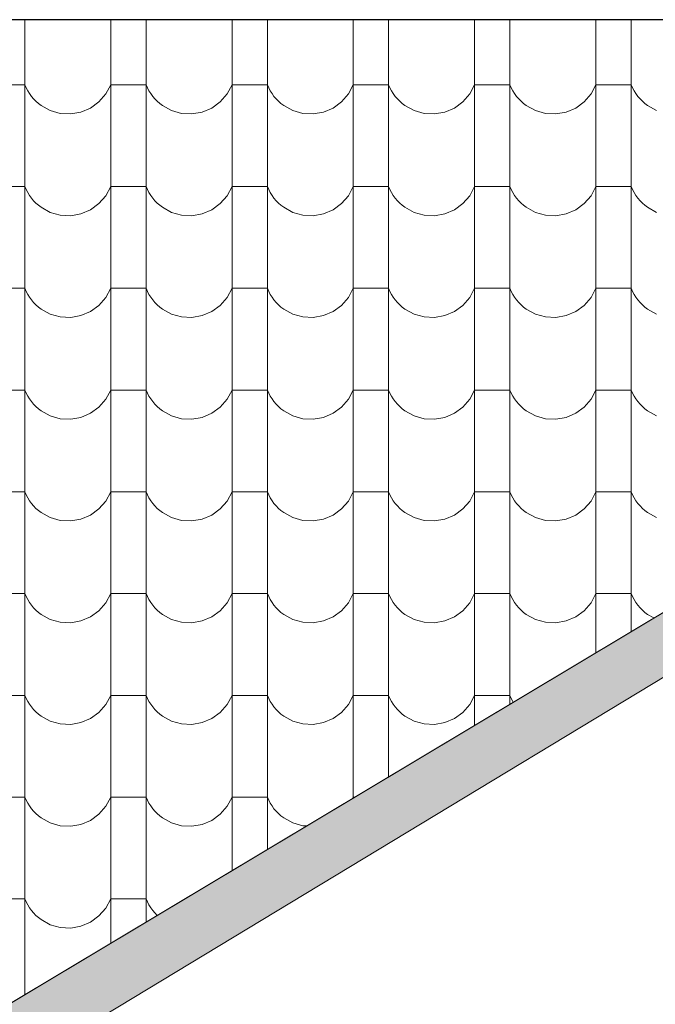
# Model space of a CAD drawing. Header units: millimetres. Extents: x -29624 to 9939, y -6894 to 6495.
# Tile 182 of 243: x 2591 to 2764, y -5335 to -5067. Entities that reach past the tile are written whole.
import ezdxf

# ---------------------------------------------------------------- set-up
doc = ezdxf.new("R2010")
doc.units = ezdxf.units.MM
doc.header["$MEASUREMENT"] = 0
doc.layers.add('810-G Ogólne', color=7, linetype='Continuous')
doc.layers.add('990-D Import IFC', color=7, linetype='Continuous')

# ---------------------------------------------------------------- blocks, each defined once
blk = doc.blocks.new('*X1830', base_point=(515069.4, 47309.9))
at = {"layer": '990-D Import IFC', "color": 251, "linetype": 'Continuous', "lineweight": 13, "true_color": 0x6a6a6a}
for p, q in [((535907.5, -38491), (535907.5, -38560.1)), ((536141.4, -38491), (536141.4, -38560.1)), ((536237.5, -38491), (536237.5, -38560.1)), ((536471.4, -38491), (536471.4, -38560.1)), ((536567.5, -38491), (536567.5, -38560.1)), ((536801.4, -38491), (536801.4, -38560.1)), ((536897.5, -38491), (536897.5, -38560.1)), ((537131.4, -38491), (537131.4, -38560.1)), ((537227.5, -38491), (537227.5, -38560.1)), ((537461.4, -38491), (537461.4, -38560.1)), ((537557.5, -38491), (537557.5, -38560.1)), ((535907.5, -38560.1), (535907.5, -38837.1)), ((536141.4, -38560.1), (536141.4, -38837.1)), ((536237.5, -38560.1), (536237.5, -38837.1)), ((536471.4, -38560.1), (536471.4, -38837.1)), ((536567.5, -38560.1), (536567.5, -38837.1)), ((536801.4, -38560.1), (536801.4, -38837.1)), ((536897.5, -38560.1), (536897.5, -38837.1)), ((537131.4, -38560.1), (537131.4, -38837.1)), ((537227.5, -38560.1), (537227.5, -38837.1)), ((537461.4, -38560.1), (537461.4, -38837.1)), ((537557.5, -38560.1), (537557.5, -38837.1)), ((535907.5, -38668.2), (535859.4, -38668.2)), ((535907.5, -38668.2), (535911.1, -38676.5)), ((536128.1, -38693.2), (536141.4, -38668.2)), ((536189.4, -38668.2), (536141.4, -38668.2)), ((536237.5, -38668.2), (536189.4, -38668.2)), ((536237.5, -38668.2), (536241.1, -38676.5)), ((536458.1, -38693.2), (536471.4, -38668.2)), ((536519.4, -38668.2), (536471.4, -38668.2)), ((536567.5, -38668.2), (536519.4, -38668.2)), ((536567.5, -38668.2), (536571.1, -38676.5)), ((536788.1, -38693.2), (536801.4, -38668.2)), ((536849.4, -38668.2), (536801.4, -38668.2)), ((536897.5, -38668.2), (536849.4, -38668.2)), ((536897.5, -38668.2), (536901.1, -38676.5)), ((537118.1, -38693.2), (537131.4, -38668.2)), ((537179.4, -38668.2), (537131.4, -38668.2)), ((537227.5, -38668.2), (537179.4, -38668.2)), ((537227.5, -38668.2), (537231.1, -38676.5)), ((537448.1, -38693.2), (537461.4, -38668.2)), ((537509.4, -38668.2), (537461.4, -38668.2)), ((537557.5, -38668.2), (537509.4, -38668.2)), ((537557.5, -38668.2), (537561.1, -38676.5)), ((535911.1, -38676.5), (535915.4, -38684.6)), ((535915.4, -38684.6), (535920.2, -38692.3)), ((535920.2, -38692.3), (535925.5, -38699.7)), ((535925.5, -38699.7), (535931.4, -38706.6)), ((536109.4, -38714.7), (536128.1, -38693.2)), ((536241.1, -38676.5), (536245.4, -38684.6)), ((536245.4, -38684.6), (536250.2, -38692.3)), ((536250.2, -38692.3), (536255.5, -38699.7)), ((536255.5, -38699.7), (536261.4, -38706.6)), ((536439.4, -38714.7), (536458.1, -38693.2)), ((536571.1, -38676.5), (536575.4, -38684.6)), ((536575.4, -38684.6), (536580.2, -38692.3)), ((536580.2, -38692.3), (536585.5, -38699.7)), ((536585.5, -38699.7), (536591.4, -38706.6)), ((536769.4, -38714.7), (536788.1, -38693.2)), ((536901.1, -38676.5), (536905.4, -38684.6)), ((536905.4, -38684.6), (536910.2, -38692.3)), ((536910.2, -38692.3), (536915.5, -38699.7)), ((536915.5, -38699.7), (536921.4, -38706.6)), ((537099.4, -38714.7), (537118.1, -38693.2)), ((537231.1, -38676.5), (537235.4, -38684.6)), ((537235.4, -38684.6), (537240.2, -38692.3)), ((537240.2, -38692.3), (537245.5, -38699.7)), ((537245.5, -38699.7), (537251.4, -38706.6)), ((537429.4, -38714.7), (537448.1, -38693.2)), ((537561.1, -38676.5), (537565.4, -38684.6)), ((537565.4, -38684.6), (537570.2, -38692.3)), ((537570.2, -38692.3), (537575.5, -38699.7)), ((537575.5, -38699.7), (537581.4, -38706.6)), ((535931.4, -38706.6), (535937.8, -38713.1)), ((535937.8, -38713.1), (535944.6, -38719.2)), ((535944.6, -38719.2), (535951.9, -38724.7)), ((535951.9, -38724.7), (535976.7, -38738.4)), ((536086.5, -38731.4), (536109.4, -38714.7)), ((536261.4, -38706.6), (536267.8, -38713.1)), ((536267.8, -38713.1), (536274.6, -38719.2)), ((536274.6, -38719.2), (536281.9, -38724.7)), ((536281.9, -38724.7), (536306.7, -38738.4)), ((536416.5, -38731.4), (536439.4, -38714.7)), ((536591.4, -38706.6), (536597.8, -38713.1)), ((536597.8, -38713.1), (536604.6, -38719.2)), ((536604.6, -38719.2), (536611.9, -38724.7)), ((536611.9, -38724.7), (536636.7, -38738.4)), ((536746.5, -38731.4), (536769.4, -38714.7)), ((536921.4, -38706.6), (536927.8, -38713.1)), ((536927.8, -38713.1), (536934.6, -38719.2)), ((536934.6, -38719.2), (536941.9, -38724.7)), ((536941.9, -38724.7), (536966.7, -38738.4)), ((537076.5, -38731.4), (537099.4, -38714.7)), ((537251.4, -38706.6), (537257.8, -38713.1)), ((537257.8, -38713.1), (537264.6, -38719.2)), ((537264.6, -38719.2), (537271.9, -38724.7)), ((537271.9, -38724.7), (537296.7, -38738.4)), ((537406.5, -38731.4), (537429.4, -38714.7)), ((537581.4, -38706.6), (537587.8, -38713.1)), ((537587.8, -38713.1), (537594.6, -38719.2)), ((537594.6, -38719.2), (537601.9, -38724.7)), ((537601.9, -38724.7), (537626.7, -38738.4)), ((535976.7, -38738.4), (536004.1, -38746.1)), ((536004.1, -38746.1), (536032.4, -38747.5)), ((536032.4, -38747.5), (536060.4, -38742.5)), ((536060.4, -38742.5), (536086.5, -38731.4)), ((536306.7, -38738.4), (536334.1, -38746.1)), ((536334.1, -38746.1), (536362.4, -38747.5)), ((536362.4, -38747.5), (536390.4, -38742.5)), ((536390.4, -38742.5), (536416.5, -38731.4)), ((536636.7, -38738.4), (536664.1, -38746.1)), ((536664.1, -38746.1), (536692.4, -38747.5)), ((536692.4, -38747.5), (536720.4, -38742.5)), ((536720.4, -38742.5), (536746.5, -38731.4)), ((536966.7, -38738.4), (536994.1, -38746.1)), ((536994.1, -38746.1), (537022.4, -38747.5)), ((537022.4, -38747.5), (537050.4, -38742.5)), ((537050.4, -38742.5), (537076.5, -38731.4)), ((537296.7, -38738.4), (537324.1, -38746.1)), ((537324.1, -38746.1), (537352.4, -38747.5)), ((537352.4, -38747.5), (537380.4, -38742.5)), ((537380.4, -38742.5), (537406.5, -38731.4)), ((535907.5, -38837.1), (535907.5, -39114.1)), ((536141.4, -38837.1), (536141.4, -39114.1)), ((536237.5, -38837.1), (536237.5, -39114.1)), ((536471.4, -38837.1), (536471.4, -39114.1)), ((536567.5, -38837.1), (536567.5, -39114.1)), ((536801.4, -38837.1), (536801.4, -39114.1)), ((536897.5, -38837.1), (536897.5, -39114.1)), ((537131.4, -38837.1), (537131.4, -39114.1)), ((537227.5, -38837.1), (537227.5, -39114.1)), ((537461.4, -38837.1), (537461.4, -39114.1)), ((537557.5, -38837.1), (537557.5, -39114.1)), ((535907.5, -38945.2), (535859.4, -38945.2)), ((535907.5, -38945.2), (535911.1, -38953.5)), ((535911.1, -38953.5), (535915.4, -38961.6)), ((535915.4, -38961.6), (535920.2, -38969.3)), ((535920.2, -38969.3), (535925.5, -38976.7)), ((536128.1, -38970.2), (536141.4, -38945.2)), ((536189.4, -38945.2), (536141.4, -38945.2)), ((536237.5, -38945.2), (536189.4, -38945.2)), ((536237.5, -38945.2), (536241.1, -38953.5)), ((536241.1, -38953.5), (536245.4, -38961.6)), ((536245.4, -38961.6), (536250.2, -38969.3)), ((536250.2, -38969.3), (536255.5, -38976.7)), ((536458.1, -38970.2), (536471.4, -38945.2)), ((536519.4, -38945.2), (536471.4, -38945.2)), ((536567.5, -38945.2), (536519.4, -38945.2)), ((536567.5, -38945.2), (536571.1, -38953.5)), ((536571.1, -38953.5), (536575.4, -38961.6)), ((536575.4, -38961.6), (536580.2, -38969.3)), ((536580.2, -38969.3), (536585.5, -38976.7)), ((536788.1, -38970.2), (536801.4, -38945.2)), ((536849.4, -38945.2), (536801.4, -38945.2)), ((536897.5, -38945.2), (536849.4, -38945.2)), ((536897.5, -38945.2), (536901.1, -38953.5)), ((536901.1, -38953.5), (536905.4, -38961.6)), ((536905.4, -38961.6), (536910.2, -38969.3)), ((536910.2, -38969.3), (536915.5, -38976.7)), ((537118.1, -38970.2), (537131.4, -38945.2)), ((537179.4, -38945.2), (537131.4, -38945.2)), ((537227.5, -38945.2), (537179.4, -38945.2)), ((537227.5, -38945.2), (537231.1, -38953.5)), ((537231.1, -38953.5), (537235.4, -38961.6)), ((537235.4, -38961.6), (537240.2, -38969.3)), ((537240.2, -38969.3), (537245.5, -38976.7)), ((537448.1, -38970.2), (537461.4, -38945.2)), ((537509.4, -38945.2), (537461.4, -38945.2)), ((537557.5, -38945.2), (537509.4, -38945.2)), ((537557.5, -38945.2), (537561.1, -38953.5)), ((537561.1, -38953.5), (537565.4, -38961.6)), ((537565.4, -38961.6), (537570.2, -38969.3)), ((537570.2, -38969.3), (537575.5, -38976.7)), ((535925.5, -38976.7), (535931.4, -38983.6)), ((535931.4, -38983.6), (535937.8, -38990.1)), ((535937.8, -38990.1), (535944.6, -38996.2)), ((535944.6, -38996.2), (535951.9, -39001.7)), ((536086.5, -39008.4), (536109.4, -38991.7)), ((536109.4, -38991.7), (536128.1, -38970.2)), ((536255.5, -38976.7), (536261.4, -38983.6)), ((536261.4, -38983.6), (536267.8, -38990.1)), ((536267.8, -38990.1), (536274.6, -38996.2)), ((536274.6, -38996.2), (536281.9, -39001.7)), ((536416.5, -39008.4), (536439.4, -38991.7)), ((536439.4, -38991.7), (536458.1, -38970.2)), ((536585.5, -38976.7), (536591.4, -38983.6)), ((536591.4, -38983.6), (536597.8, -38990.1)), ((536597.8, -38990.1), (536604.6, -38996.2)), ((536604.6, -38996.2), (536611.9, -39001.7)), ((536746.5, -39008.4), (536769.4, -38991.7)), ((536769.4, -38991.7), (536788.1, -38970.2)), ((536915.5, -38976.7), (536921.4, -38983.6)), ((536921.4, -38983.6), (536927.8, -38990.1)), ((536927.8, -38990.1), (536934.6, -38996.2)), ((536934.6, -38996.2), (536941.9, -39001.7)), ((537076.5, -39008.4), (537099.4, -38991.7)), ((537099.4, -38991.7), (537118.1, -38970.2)), ((537245.5, -38976.7), (537251.4, -38983.6)), ((537251.4, -38983.6), (537257.8, -38990.1)), ((537257.8, -38990.1), (537264.6, -38996.2)), ((537264.6, -38996.2), (537271.9, -39001.7)), ((537406.5, -39008.4), (537429.4, -38991.7)), ((537429.4, -38991.7), (537448.1, -38970.2)), ((537575.5, -38976.7), (537581.4, -38983.6)), ((537581.4, -38983.6), (537587.8, -38990.1)), ((537587.8, -38990.1), (537594.6, -38996.2)), ((537594.6, -38996.2), (537601.9, -39001.7)), ((535951.9, -39001.7), (535976.7, -39015.4)), ((535976.7, -39015.4), (536004.1, -39023.1)), ((536004.1, -39023.1), (536032.4, -39024.5)), ((536032.4, -39024.5), (536060.4, -39019.5)), ((536060.4, -39019.5), (536086.5, -39008.4)), ((536281.9, -39001.7), (536306.7, -39015.4)), ((536306.7, -39015.4), (536334.1, -39023.1)), ((536334.1, -39023.1), (536362.4, -39024.5)), ((536362.4, -39024.5), (536390.4, -39019.5)), ((536390.4, -39019.5), (536416.5, -39008.4)), ((536611.9, -39001.7), (536636.7, -39015.4)), ((536636.7, -39015.4), (536664.1, -39023.1)), ((536664.1, -39023.1), (536692.4, -39024.5)), ((536692.4, -39024.5), (536720.4, -39019.5)), ((536720.4, -39019.5), (536746.5, -39008.4)), ((536941.9, -39001.7), (536966.7, -39015.4)), ((536966.7, -39015.4), (536994.1, -39023.1)), ((536994.1, -39023.1), (537022.4, -39024.5)), ((537022.4, -39024.5), (537050.4, -39019.5)), ((537050.4, -39019.5), (537076.5, -39008.4)), ((537271.9, -39001.7), (537296.7, -39015.4)), ((537296.7, -39015.4), (537324.1, -39023.1)), ((537324.1, -39023.1), (537352.4, -39024.5)), ((537352.4, -39024.5), (537380.4, -39019.5)), ((537380.4, -39019.5), (537406.5, -39008.4)), ((537601.9, -39001.7), (537626.7, -39015.4)), ((535907.5, -39114.1), (535907.5, -39391.1)), ((536141.4, -39114.1), (536141.4, -39391.1)), ((536237.5, -39114.1), (536237.5, -39391.1)), ((536471.4, -39114.1), (536471.4, -39391.1)), ((536567.5, -39114.1), (536567.5, -39391.1)), ((536801.4, -39114.1), (536801.4, -39391.1)), ((536897.5, -39114.1), (536897.5, -39391.1)), ((537131.4, -39114.1), (537131.4, -39391.1)), ((537227.5, -39114.1), (537227.5, -39391.1)), ((537461.4, -39114.1), (537461.4, -39391.1)), ((537557.5, -39114.1), (537557.5, -39391.1)), ((535907.5, -39222.2), (535859.4, -39222.2)), ((535907.5, -39222.2), (535911.1, -39230.5)), ((535911.1, -39230.5), (535915.4, -39238.6)), ((536128.1, -39247.2), (536141.4, -39222.2)), ((536189.4, -39222.2), (536141.4, -39222.2)), ((536237.5, -39222.2), (536189.4, -39222.2)), ((536237.5, -39222.2), (536241.1, -39230.5)), ((536241.1, -39230.5), (536245.4, -39238.6)), ((536458.1, -39247.2), (536471.4, -39222.2)), ((536519.4, -39222.2), (536471.4, -39222.2)), ((536567.5, -39222.2), (536519.4, -39222.2)), ((536567.5, -39222.2), (536571.1, -39230.5)), ((536571.1, -39230.5), (536575.4, -39238.6)), ((536788.1, -39247.2), (536801.4, -39222.2)), ((536849.4, -39222.2), (536801.4, -39222.2)), ((536897.5, -39222.2), (536849.4, -39222.2)), ((536897.5, -39222.2), (536901.1, -39230.5)), ((536901.1, -39230.5), (536905.4, -39238.6)), ((537118.1, -39247.2), (537131.4, -39222.2)), ((537179.4, -39222.2), (537131.4, -39222.2)), ((537227.5, -39222.2), (537179.4, -39222.2)), ((537227.5, -39222.2), (537231.1, -39230.5)), ((537231.1, -39230.5), (537235.4, -39238.6)), ((537448.1, -39247.2), (537461.4, -39222.2)), ((537509.4, -39222.2), (537461.4, -39222.2)), ((537557.5, -39222.2), (537509.4, -39222.2)), ((537557.5, -39222.2), (537561.1, -39230.5)), ((537561.1, -39230.5), (537565.4, -39238.6)), ((535915.4, -39238.6), (535920.2, -39246.3)), ((535920.2, -39246.3), (535925.5, -39253.7)), ((535925.5, -39253.7), (535931.4, -39260.6)), ((535931.4, -39260.6), (535937.8, -39267.1)), ((536109.4, -39268.7), (536128.1, -39247.2)), ((536245.4, -39238.6), (536250.2, -39246.3)), ((536250.2, -39246.3), (536255.5, -39253.7)), ((536255.5, -39253.7), (536261.4, -39260.6)), ((536261.4, -39260.6), (536267.8, -39267.1)), ((536439.4, -39268.7), (536458.1, -39247.2)), ((536575.4, -39238.6), (536580.2, -39246.3)), ((536580.2, -39246.3), (536585.5, -39253.7)), ((536585.5, -39253.7), (536591.4, -39260.6)), ((536591.4, -39260.6), (536597.8, -39267.1)), ((536769.4, -39268.7), (536788.1, -39247.2)), ((536905.4, -39238.6), (536910.2, -39246.3)), ((536910.2, -39246.3), (536915.5, -39253.7)), ((536915.5, -39253.7), (536921.4, -39260.6)), ((536921.4, -39260.6), (536927.8, -39267.1)), ((537099.4, -39268.7), (537118.1, -39247.2)), ((537235.4, -39238.6), (537240.2, -39246.3)), ((537240.2, -39246.3), (537245.5, -39253.7)), ((537245.5, -39253.7), (537251.4, -39260.6)), ((537251.4, -39260.6), (537257.8, -39267.1)), ((537429.4, -39268.7), (537448.1, -39247.2)), ((537565.4, -39238.6), (537570.2, -39246.3)), ((537570.2, -39246.3), (537575.5, -39253.7)), ((537575.5, -39253.7), (537581.4, -39260.6)), ((537581.4, -39260.6), (537587.8, -39267.1)), ((535937.8, -39267.1), (535944.6, -39273.2)), ((535944.6, -39273.2), (535951.9, -39278.7)), ((535951.9, -39278.7), (535976.7, -39292.4)), ((536060.4, -39296.5), (536086.5, -39285.4)), ((536086.5, -39285.4), (536109.4, -39268.7)), ((536267.8, -39267.1), (536274.6, -39273.2)), ((536274.6, -39273.2), (536281.9, -39278.7)), ((536281.9, -39278.7), (536306.7, -39292.4)), ((536390.4, -39296.5), (536416.5, -39285.4)), ((536416.5, -39285.4), (536439.4, -39268.7)), ((536597.8, -39267.1), (536604.6, -39273.2)), ((536604.6, -39273.2), (536611.9, -39278.7)), ((536611.9, -39278.7), (536636.7, -39292.4)), ((536720.4, -39296.5), (536746.5, -39285.4)), ((536746.5, -39285.4), (536769.4, -39268.7)), ((536927.8, -39267.1), (536934.6, -39273.2)), ((536934.6, -39273.2), (536941.9, -39278.7)), ((536941.9, -39278.7), (536966.7, -39292.4)), ((537050.4, -39296.5), (537076.5, -39285.4)), ((537076.5, -39285.4), (537099.4, -39268.7)), ((537257.8, -39267.1), (537264.6, -39273.2)), ((537264.6, -39273.2), (537271.9, -39278.7)), ((537271.9, -39278.7), (537296.7, -39292.4)), ((537380.4, -39296.5), (537406.5, -39285.4)), ((537406.5, -39285.4), (537429.4, -39268.7)), ((537587.8, -39267.1), (537594.6, -39273.2)), ((537594.6, -39273.2), (537601.9, -39278.7)), ((537601.9, -39278.7), (537626.7, -39292.4)), ((535976.7, -39292.4), (536004.1, -39300.1)), ((536004.1, -39300.1), (536032.4, -39301.5)), ((536032.4, -39301.5), (536060.4, -39296.5)), ((536306.7, -39292.4), (536334.1, -39300.1)), ((536334.1, -39300.1), (536362.4, -39301.5)), ((536362.4, -39301.5), (536390.4, -39296.5)), ((536636.7, -39292.4), (536664.1, -39300.1)), ((536664.1, -39300.1), (536692.4, -39301.5)), ((536692.4, -39301.5), (536720.4, -39296.5)), ((536966.7, -39292.4), (536994.1, -39300.1)), ((536994.1, -39300.1), (537022.4, -39301.5)), ((537022.4, -39301.5), (537050.4, -39296.5)), ((537296.7, -39292.4), (537324.1, -39300.1)), ((537324.1, -39300.1), (537352.4, -39301.5)), ((537352.4, -39301.5), (537380.4, -39296.5)), ((535907.5, -39391.1), (535907.5, -39668.1)), ((536141.4, -39391.1), (536141.4, -39668.1)), ((536237.5, -39391.1), (536237.5, -39668.1)), ((536471.4, -39391.1), (536471.4, -39668.1)), ((536567.5, -39391.1), (536567.5, -39668.1)), ((536801.4, -39391.1), (536801.4, -39668.1)), ((536897.5, -39391.1), (536897.5, -39668.1)), ((537131.4, -39391.1), (537131.4, -39668.1)), ((537227.5, -39391.1), (537227.5, -39668.1)), ((537461.4, -39391.1), (537461.4, -39668.1)), ((537557.5, -39391.1), (537557.5, -39668.1)), ((535907.5, -39499.2), (535859.4, -39499.2)), ((535907.5, -39499.2), (535911.1, -39507.5)), ((536128.1, -39524.2), (536141.4, -39499.2)), ((536189.4, -39499.2), (536141.4, -39499.2)), ((536237.5, -39499.2), (536189.4, -39499.2)), ((536237.5, -39499.2), (536241.1, -39507.5)), ((536458.1, -39524.2), (536471.4, -39499.2)), ((536519.4, -39499.2), (536471.4, -39499.2)), ((536567.5, -39499.2), (536519.4, -39499.2)), ((536567.5, -39499.2), (536571.1, -39507.5)), ((536788.1, -39524.2), (536801.4, -39499.2)), ((536849.4, -39499.2), (536801.4, -39499.2)), ((536897.5, -39499.2), (536849.4, -39499.2)), ((536897.5, -39499.2), (536901.1, -39507.5)), ((537118.1, -39524.2), (537131.4, -39499.2)), ((537179.4, -39499.2), (537131.4, -39499.2)), ((537227.5, -39499.2), (537179.4, -39499.2)), ((537227.5, -39499.2), (537231.1, -39507.5)), ((537448.1, -39524.2), (537461.4, -39499.2)), ((537509.4, -39499.2), (537461.4, -39499.2)), ((537557.5, -39499.2), (537509.4, -39499.2)), ((537557.5, -39499.2), (537561.1, -39507.5)), ((535911.1, -39507.5), (535915.4, -39515.6)), ((535915.4, -39515.6), (535920.2, -39523.3)), ((535920.2, -39523.3), (535925.5, -39530.7)), ((535925.5, -39530.7), (535931.4, -39537.6)), ((536109.4, -39545.7), (536128.1, -39524.2)), ((536241.1, -39507.5), (536245.4, -39515.6)), ((536245.4, -39515.6), (536250.2, -39523.3)), ((536250.2, -39523.3), (536255.5, -39530.7)), ((536255.5, -39530.7), (536261.4, -39537.6)), ((536439.4, -39545.7), (536458.1, -39524.2)), ((536571.1, -39507.5), (536575.4, -39515.6)), ((536575.4, -39515.6), (536580.2, -39523.3)), ((536580.2, -39523.3), (536585.5, -39530.7)), ((536585.5, -39530.7), (536591.4, -39537.6)), ((536769.4, -39545.7), (536788.1, -39524.2)), ((536901.1, -39507.5), (536905.4, -39515.6)), ((536905.4, -39515.6), (536910.2, -39523.3)), ((536910.2, -39523.3), (536915.5, -39530.7)), ((536915.5, -39530.7), (536921.4, -39537.6)), ((537099.4, -39545.7), (537118.1, -39524.2)), ((537231.1, -39507.5), (537235.4, -39515.6)), ((537235.4, -39515.6), (537240.2, -39523.3)), ((537240.2, -39523.3), (537245.5, -39530.7)), ((537245.5, -39530.7), (537251.4, -39537.6)), ((537429.4, -39545.7), (537448.1, -39524.2)), ((537561.1, -39507.5), (537565.4, -39515.6)), ((537565.4, -39515.6), (537570.2, -39523.3)), ((537570.2, -39523.3), (537575.5, -39530.7)), ((537575.5, -39530.7), (537581.4, -39537.6)), ((535931.4, -39537.6), (535937.8, -39544.1)), ((535937.8, -39544.1), (535944.6, -39550.2)), ((535944.6, -39550.2), (535951.9, -39555.7)), ((535951.9, -39555.7), (535976.7, -39569.4)), ((536086.5, -39562.4), (536109.4, -39545.7)), ((536261.4, -39537.6), (536267.8, -39544.1)), ((536267.8, -39544.1), (536274.6, -39550.2)), ((536274.6, -39550.2), (536281.9, -39555.7)), ((536281.9, -39555.7), (536306.7, -39569.4)), ((536416.5, -39562.4), (536439.4, -39545.7)), ((536591.4, -39537.6), (536597.8, -39544.1)), ((536597.8, -39544.1), (536604.6, -39550.2)), ((536604.6, -39550.2), (536611.9, -39555.7)), ((536611.9, -39555.7), (536636.7, -39569.4)), ((536746.5, -39562.4), (536769.4, -39545.7)), ((536921.4, -39537.6), (536927.8, -39544.1)), ((536927.8, -39544.1), (536934.6, -39550.2)), ((536934.6, -39550.2), (536941.9, -39555.7)), ((536941.9, -39555.7), (536966.7, -39569.4)), ((537076.5, -39562.4), (537099.4, -39545.7)), ((537251.4, -39537.6), (537257.8, -39544.1)), ((537257.8, -39544.1), (537264.6, -39550.2)), ((537264.6, -39550.2), (537271.9, -39555.7)), ((537271.9, -39555.7), (537296.7, -39569.4)), ((537406.5, -39562.4), (537429.4, -39545.7)), ((537581.4, -39537.6), (537587.8, -39544.1)), ((537587.8, -39544.1), (537594.6, -39550.2)), ((537594.6, -39550.2), (537601.9, -39555.7)), ((537601.9, -39555.7), (537626.7, -39569.4)), ((535976.7, -39569.4), (536004.1, -39577.1)), ((536004.1, -39577.1), (536032.4, -39578.5)), ((536032.4, -39578.5), (536060.4, -39573.5)), ((536060.4, -39573.5), (536086.5, -39562.4)), ((536306.7, -39569.4), (536334.1, -39577.1)), ((536334.1, -39577.1), (536362.4, -39578.5)), ((536362.4, -39578.5), (536390.4, -39573.5)), ((536390.4, -39573.5), (536416.5, -39562.4)), ((536636.7, -39569.4), (536664.1, -39577.1)), ((536664.1, -39577.1), (536692.4, -39578.5)), ((536692.4, -39578.5), (536720.4, -39573.5)), ((536720.4, -39573.5), (536746.5, -39562.4)), ((536966.7, -39569.4), (536994.1, -39577.1)), ((536994.1, -39577.1), (537022.4, -39578.5)), ((537022.4, -39578.5), (537050.4, -39573.5)), ((537050.4, -39573.5), (537076.5, -39562.4)), ((537296.7, -39569.4), (537324.1, -39577.1)), ((537324.1, -39577.1), (537352.4, -39578.5)), ((537352.4, -39578.5), (537380.4, -39573.5)), ((537380.4, -39573.5), (537406.5, -39562.4)), ((535907.5, -39668.1), (535907.5, -39945.1)), ((536141.4, -39668.1), (536141.4, -39945.1)), ((536237.5, -39668.1), (536237.5, -39945.1)), ((536471.4, -39668.1), (536471.4, -39945.1)), ((536567.5, -39668.1), (536567.5, -39945.1)), ((536801.4, -39668.1), (536801.4, -39945.1)), ((536897.5, -39668.1), (536897.5, -39945.1)), ((537131.4, -39668.1), (537131.4, -39945.1)), ((537227.5, -39668.1), (537227.5, -39945.1)), ((537461.4, -39668.1), (537461.4, -39945.1)), ((537557.5, -39668.1), (537557.5, -39945.1)), ((535907.5, -39776.2), (535859.4, -39776.2)), ((535907.5, -39776.2), (535911.1, -39784.5)), ((535911.1, -39784.5), (535915.4, -39792.6)), ((535915.4, -39792.6), (535920.2, -39800.3)), ((535920.2, -39800.3), (535925.5, -39807.7)), ((536128.1, -39801.2), (536141.4, -39776.2)), ((536189.4, -39776.2), (536141.4, -39776.2)), ((536237.5, -39776.2), (536189.4, -39776.2)), ((536237.5, -39776.2), (536241.1, -39784.5)), ((536241.1, -39784.5), (536245.4, -39792.6)), ((536245.4, -39792.6), (536250.2, -39800.3)), ((536250.2, -39800.3), (536255.5, -39807.7)), ((536458.1, -39801.2), (536471.4, -39776.2)), ((536519.4, -39776.2), (536471.4, -39776.2)), ((536567.5, -39776.2), (536519.4, -39776.2)), ((536567.5, -39776.2), (536571.1, -39784.5)), ((536571.1, -39784.5), (536575.4, -39792.6)), ((536575.4, -39792.6), (536580.2, -39800.3)), ((536580.2, -39800.3), (536585.5, -39807.7)), ((536788.1, -39801.2), (536801.4, -39776.2)), ((536849.4, -39776.2), (536801.4, -39776.2)), ((536897.5, -39776.2), (536849.4, -39776.2)), ((536897.5, -39776.2), (536901.1, -39784.5)), ((536901.1, -39784.5), (536905.4, -39792.6)), ((536905.4, -39792.6), (536910.2, -39800.3)), ((536910.2, -39800.3), (536915.5, -39807.7)), ((537118.1, -39801.2), (537131.4, -39776.2)), ((537179.4, -39776.2), (537131.4, -39776.2)), ((537227.5, -39776.2), (537179.4, -39776.2)), ((537227.5, -39776.2), (537231.1, -39784.5)), ((537231.1, -39784.5), (537235.4, -39792.6)), ((537235.4, -39792.6), (537240.2, -39800.3)), ((537240.2, -39800.3), (537245.5, -39807.7)), ((537448.1, -39801.2), (537461.4, -39776.2)), ((537509.4, -39776.2), (537461.4, -39776.2)), ((537557.5, -39776.2), (537509.4, -39776.2)), ((537557.5, -39776.2), (537561.1, -39784.5)), ((537561.1, -39784.5), (537565.4, -39792.6)), ((537565.4, -39792.6), (537570.2, -39800.3)), ((537570.2, -39800.3), (537575.5, -39807.7)), ((535925.5, -39807.7), (535931.4, -39814.6)), ((535931.4, -39814.6), (535937.8, -39821.1)), ((535937.8, -39821.1), (535944.6, -39827.2)), ((535944.6, -39827.2), (535951.9, -39832.7)), ((536086.5, -39839.4), (536109.4, -39822.7)), ((536109.4, -39822.7), (536128.1, -39801.2)), ((536255.5, -39807.7), (536261.4, -39814.6)), ((536261.4, -39814.6), (536267.8, -39821.1)), ((536267.8, -39821.1), (536274.6, -39827.2)), ((536274.6, -39827.2), (536281.9, -39832.7)), ((536416.5, -39839.4), (536439.4, -39822.7)), ((536439.4, -39822.7), (536458.1, -39801.2)), ((536585.5, -39807.7), (536591.4, -39814.6)), ((536591.4, -39814.6), (536597.8, -39821.1)), ((536597.8, -39821.1), (536604.6, -39827.2)), ((536604.6, -39827.2), (536611.9, -39832.7)), ((536746.5, -39839.4), (536769.4, -39822.7)), ((536769.4, -39822.7), (536788.1, -39801.2)), ((536915.5, -39807.7), (536921.4, -39814.6)), ((536921.4, -39814.6), (536927.8, -39821.1)), ((536927.8, -39821.1), (536934.6, -39827.2)), ((536934.6, -39827.2), (536941.9, -39832.7)), ((537076.5, -39839.4), (537099.4, -39822.7)), ((537099.4, -39822.7), (537118.1, -39801.2)), ((537245.5, -39807.7), (537251.4, -39814.6)), ((537251.4, -39814.6), (537257.8, -39821.1)), ((537257.8, -39821.1), (537264.6, -39827.2)), ((537264.6, -39827.2), (537271.9, -39832.7)), ((537406.5, -39839.4), (537429.4, -39822.7)), ((537429.4, -39822.7), (537448.1, -39801.2)), ((537575.5, -39807.7), (537581.4, -39814.6)), ((537581.4, -39814.6), (537587.8, -39821.1)), ((537587.8, -39821.1), (537594.6, -39827.2)), ((537594.6, -39827.2), (537601.9, -39832.7)), ((535951.9, -39832.7), (535976.7, -39846.4)), ((535976.7, -39846.4), (536004.1, -39854.1)), ((536004.1, -39854.1), (536032.4, -39855.5)), ((536032.4, -39855.5), (536060.4, -39850.5)), ((536060.4, -39850.5), (536086.5, -39839.4)), ((536281.9, -39832.7), (536306.7, -39846.4)), ((536306.7, -39846.4), (536334.1, -39854.1)), ((536334.1, -39854.1), (536362.4, -39855.5)), ((536362.4, -39855.5), (536390.4, -39850.5)), ((536390.4, -39850.5), (536416.5, -39839.4)), ((536611.9, -39832.7), (536636.7, -39846.4)), ((536636.7, -39846.4), (536664.1, -39854.1)), ((536664.1, -39854.1), (536692.4, -39855.5)), ((536692.4, -39855.5), (536720.4, -39850.5)), ((536720.4, -39850.5), (536746.5, -39839.4)), ((536941.9, -39832.7), (536966.7, -39846.4)), ((536966.7, -39846.4), (536994.1, -39854.1)), ((536994.1, -39854.1), (537022.4, -39855.5)), ((537022.4, -39855.5), (537050.4, -39850.5)), ((537050.4, -39850.5), (537076.5, -39839.4)), ((537271.9, -39832.7), (537296.7, -39846.4)), ((537296.7, -39846.4), (537324.1, -39854.1)), ((537324.1, -39854.1), (537352.4, -39855.5)), ((537352.4, -39855.5), (537380.4, -39850.5)), ((537380.4, -39850.5), (537406.5, -39839.4)), ((537601.9, -39832.7), (537626.7, -39846.4)), ((535907.5, -39945.1), (535907.5, -40222.1)), ((536141.4, -39945.1), (536141.4, -40222.1)), ((536237.5, -39945.1), (536237.5, -40222.1)), ((536471.4, -39945.1), (536471.4, -40222.1)), ((536567.5, -39945.1), (536567.5, -40222.1)), ((536801.4, -39945.1), (536801.4, -40222.1)), ((536897.5, -39945.1), (536897.5, -40222.1)), ((537131.4, -39945.1), (537131.4, -40222.1)), ((537227.5, -39945.1), (537227.5, -40222.1)), ((537461.4, -39945.1), (537461.4, -40213.8)), ((537557.5, -39945.1), (537557.5, -40156.3)), ((535907.5, -40053.2), (535859.4, -40053.2)), ((535907.5, -40053.2), (535911.1, -40061.5)), ((535911.1, -40061.5), (535915.4, -40069.6)), ((536128.1, -40078.2), (536141.4, -40053.2)), ((536189.4, -40053.2), (536141.4, -40053.2)), ((536237.5, -40053.2), (536189.4, -40053.2)), ((536237.5, -40053.2), (536241.1, -40061.5)), ((536241.1, -40061.5), (536245.4, -40069.6)), ((536458.1, -40078.2), (536471.4, -40053.2)), ((536519.4, -40053.2), (536471.4, -40053.2)), ((536567.5, -40053.2), (536519.4, -40053.2)), ((536567.5, -40053.2), (536571.1, -40061.5)), ((536571.1, -40061.5), (536575.4, -40069.6)), ((536788.1, -40078.2), (536801.4, -40053.2)), ((536849.4, -40053.2), (536801.4, -40053.2)), ((536897.5, -40053.2), (536849.4, -40053.2)), ((536897.5, -40053.2), (536901.1, -40061.5)), ((536901.1, -40061.5), (536905.4, -40069.6)), ((537118.1, -40078.2), (537131.4, -40053.2)), ((537179.4, -40053.2), (537131.4, -40053.2)), ((537227.5, -40053.2), (537179.4, -40053.2)), ((537227.5, -40053.2), (537231.1, -40061.5)), ((537231.1, -40061.5), (537235.4, -40069.6)), ((537448.1, -40078.2), (537461.4, -40053.2)), ((537509.4, -40053.2), (537461.4, -40053.2)), ((537557.5, -40053.2), (537509.4, -40053.2)), ((537557.5, -40053.2), (537561.1, -40061.5)), ((537561.1, -40061.5), (537565.4, -40069.6)), ((535915.4, -40069.6), (535920.2, -40077.3)), ((535920.2, -40077.3), (535925.5, -40084.7)), ((535925.5, -40084.7), (535931.4, -40091.6)), ((535931.4, -40091.6), (535937.8, -40098.1)), ((536109.4, -40099.7), (536128.1, -40078.2)), ((536245.4, -40069.6), (536250.2, -40077.3)), ((536250.2, -40077.3), (536255.5, -40084.7)), ((536255.5, -40084.7), (536261.4, -40091.6)), ((536261.4, -40091.6), (536267.8, -40098.1)), ((536439.4, -40099.7), (536458.1, -40078.2)), ((536575.4, -40069.6), (536580.2, -40077.3)), ((536580.2, -40077.3), (536585.5, -40084.7)), ((536585.5, -40084.7), (536591.4, -40091.6)), ((536591.4, -40091.6), (536597.8, -40098.1)), ((536769.4, -40099.7), (536788.1, -40078.2)), ((536905.4, -40069.6), (536910.2, -40077.3)), ((536910.2, -40077.3), (536915.5, -40084.7)), ((536915.5, -40084.7), (536921.4, -40091.6)), ((536921.4, -40091.6), (536927.8, -40098.1)), ((537099.4, -40099.7), (537118.1, -40078.2)), ((537235.4, -40069.6), (537240.2, -40077.3)), ((537240.2, -40077.3), (537245.5, -40084.7)), ((537245.5, -40084.7), (537251.4, -40091.6)), ((537251.4, -40091.6), (537257.8, -40098.1)), ((537429.4, -40099.7), (537448.1, -40078.2)), ((537565.4, -40069.6), (537570.2, -40077.3)), ((537570.2, -40077.3), (537575.5, -40084.7)), ((537575.5, -40084.7), (537581.4, -40091.6)), ((537581.4, -40091.6), (537587.8, -40098.1)), ((535937.8, -40098.1), (535944.6, -40104.2)), ((535944.6, -40104.2), (535951.9, -40109.7)), ((535951.9, -40109.7), (535976.7, -40123.4)), ((536060.4, -40127.5), (536086.5, -40116.4)), ((536086.5, -40116.4), (536109.4, -40099.7)), ((536267.8, -40098.1), (536274.6, -40104.2)), ((536274.6, -40104.2), (536281.9, -40109.7)), ((536281.9, -40109.7), (536306.7, -40123.4)), ((536390.4, -40127.5), (536416.5, -40116.4)), ((536416.5, -40116.4), (536439.4, -40099.7)), ((536597.8, -40098.1), (536604.6, -40104.2)), ((536604.6, -40104.2), (536611.9, -40109.7)), ((536611.9, -40109.7), (536636.7, -40123.4)), ((536720.4, -40127.5), (536746.5, -40116.4)), ((536746.5, -40116.4), (536769.4, -40099.7)), ((536927.8, -40098.1), (536934.6, -40104.2)), ((536934.6, -40104.2), (536941.9, -40109.7)), ((536941.9, -40109.7), (536966.7, -40123.4)), ((537050.4, -40127.5), (537076.5, -40116.4)), ((537076.5, -40116.4), (537099.4, -40099.7)), ((537257.8, -40098.1), (537264.6, -40104.2)), ((537264.6, -40104.2), (537271.9, -40109.7)), ((537271.9, -40109.7), (537296.7, -40123.4)), ((537380.4, -40127.5), (537406.5, -40116.4)), ((537406.5, -40116.4), (537429.4, -40099.7)), ((537587.8, -40098.1), (537594.6, -40104.2)), ((537594.6, -40104.2), (537601.9, -40109.7)), ((537601.9, -40109.7), (537619.3, -40119.3)), ((535976.7, -40123.4), (536004.1, -40131.1)), ((536004.1, -40131.1), (536032.4, -40132.5)), ((536032.4, -40132.5), (536060.4, -40127.5)), ((536306.7, -40123.4), (536334.1, -40131.1)), ((536334.1, -40131.1), (536362.4, -40132.5)), ((536362.4, -40132.5), (536390.4, -40127.5)), ((536636.7, -40123.4), (536664.1, -40131.1)), ((536664.1, -40131.1), (536692.4, -40132.5)), ((536692.4, -40132.5), (536720.4, -40127.5)), ((536966.7, -40123.4), (536994.1, -40131.1)), ((536994.1, -40131.1), (537022.4, -40132.5)), ((537022.4, -40132.5), (537050.4, -40127.5)), ((537296.7, -40123.4), (537324.1, -40131.1)), ((537324.1, -40131.1), (537352.4, -40132.5)), ((537352.4, -40132.5), (537380.4, -40127.5)), ((535907.5, -40222.1), (535907.5, -40499.1)), ((536141.4, -40222.1), (536141.4, -40499.1)), ((536237.5, -40222.1), (536237.5, -40499.1)), ((536471.4, -40222.1), (536471.4, -40499.1)), ((536567.5, -40222.1), (536567.5, -40499.1)), ((536801.4, -40222.1), (536801.4, -40499.1)), ((536897.5, -40222.1), (536897.5, -40499.1)), ((537131.4, -40222.1), (537131.4, -40411.5)), ((537227.5, -40222.1), (537227.5, -40354)), ((535907.5, -40330.2), (535859.4, -40330.2)), ((535907.5, -40330.2), (535911.1, -40338.5)), ((536128.1, -40355.2), (536141.4, -40330.2)), ((536189.4, -40330.2), (536141.4, -40330.2)), ((536237.5, -40330.2), (536189.4, -40330.2)), ((536237.5, -40330.2), (536241.1, -40338.5)), ((536458.1, -40355.2), (536471.4, -40330.2)), ((536519.4, -40330.2), (536471.4, -40330.2)), ((536567.5, -40330.2), (536519.4, -40330.2)), ((536567.5, -40330.2), (536571.1, -40338.5)), ((536788.1, -40355.2), (536801.4, -40330.2)), ((536849.4, -40330.2), (536801.4, -40330.2)), ((536897.5, -40330.2), (536849.4, -40330.2)), ((536897.5, -40330.2), (536901.1, -40338.5)), ((537118.1, -40355.2), (537131.4, -40330.2)), ((537179.4, -40330.2), (537131.4, -40330.2)), ((537227.5, -40330.2), (537179.4, -40330.2)), ((537227.5, -40330.2), (537231.1, -40338.5)), ((535911.1, -40338.5), (535915.4, -40346.6)), ((535915.4, -40346.6), (535920.2, -40354.3)), ((535920.2, -40354.3), (535925.5, -40361.7)), ((535925.5, -40361.7), (535931.4, -40368.6)), ((536109.4, -40376.7), (536128.1, -40355.2)), ((536241.1, -40338.5), (536245.4, -40346.6)), ((536245.4, -40346.6), (536250.2, -40354.3)), ((536250.2, -40354.3), (536255.5, -40361.7)), ((536255.5, -40361.7), (536261.4, -40368.6)), ((536439.4, -40376.7), (536458.1, -40355.2)), ((536571.1, -40338.5), (536575.4, -40346.6)), ((536575.4, -40346.6), (536580.2, -40354.3)), ((536580.2, -40354.3), (536585.5, -40361.7)), ((536585.5, -40361.7), (536591.4, -40368.6)), ((536769.4, -40376.7), (536788.1, -40355.2)), ((536901.1, -40338.5), (536905.4, -40346.6)), ((536905.4, -40346.6), (536910.2, -40354.3)), ((536910.2, -40354.3), (536915.5, -40361.7)), ((536915.5, -40361.7), (536921.4, -40368.6)), ((537099.4, -40376.7), (537118.1, -40355.2)), ((537231.1, -40338.5), (537235.4, -40346.6)), ((537235.4, -40346.6), (537236.6, -40348.5)), ((535931.4, -40368.6), (535937.8, -40375.1)), ((535937.8, -40375.1), (535944.6, -40381.2)), ((535944.6, -40381.2), (535951.9, -40386.7)), ((535951.9, -40386.7), (535976.7, -40400.4)), ((536086.5, -40393.4), (536109.4, -40376.7)), ((536261.4, -40368.6), (536267.8, -40375.1)), ((536267.8, -40375.1), (536274.6, -40381.2)), ((536274.6, -40381.2), (536281.9, -40386.7)), ((536281.9, -40386.7), (536306.7, -40400.4)), ((536416.5, -40393.4), (536439.4, -40376.7)), ((536591.4, -40368.6), (536597.8, -40375.1)), ((536597.8, -40375.1), (536604.6, -40381.2)), ((536604.6, -40381.2), (536611.9, -40386.7)), ((536611.9, -40386.7), (536636.7, -40400.4)), ((536746.5, -40393.4), (536769.4, -40376.7)), ((536921.4, -40368.6), (536927.8, -40375.1)), ((536927.8, -40375.1), (536934.6, -40381.2)), ((536934.6, -40381.2), (536941.9, -40386.7)), ((536941.9, -40386.7), (536966.7, -40400.4)), ((537076.5, -40393.4), (537099.4, -40376.7)), ((535976.7, -40400.4), (536004.1, -40408.1)), ((536004.1, -40408.1), (536032.4, -40409.5)), ((536032.4, -40409.5), (536060.4, -40404.5)), ((536060.4, -40404.5), (536086.5, -40393.4)), ((536306.7, -40400.4), (536334.1, -40408.1)), ((536334.1, -40408.1), (536362.4, -40409.5)), ((536362.4, -40409.5), (536390.4, -40404.5)), ((536390.4, -40404.5), (536416.5, -40393.4)), ((536636.7, -40400.4), (536664.1, -40408.1)), ((536664.1, -40408.1), (536692.4, -40409.5)), ((536692.4, -40409.5), (536720.4, -40404.5)), ((536720.4, -40404.5), (536746.5, -40393.4)), ((536966.7, -40400.4), (536994.1, -40408.1)), ((536994.1, -40408.1), (537022.4, -40409.5)), ((537022.4, -40409.5), (537050.4, -40404.5)), ((537050.4, -40404.5), (537076.5, -40393.4)), ((535907.5, -40499.1), (535907.5, -40776.1)), ((536141.4, -40499.1), (536141.4, -40776.1)), ((536237.5, -40499.1), (536237.5, -40776.1)), ((536471.4, -40499.1), (536471.4, -40776.1)), ((536567.5, -40499.1), (536567.5, -40749.3)), ((536801.4, -40499.1), (536801.4, -40609.2)), ((536897.5, -40499.1), (536897.5, -40551.6)), ((535907.5, -40607.2), (535859.4, -40607.2)), ((535907.5, -40607.2), (535911.1, -40615.5)), ((535911.1, -40615.5), (535915.4, -40623.6)), ((535915.4, -40623.6), (535920.2, -40631.3)), ((535920.2, -40631.3), (535925.5, -40638.7)), ((536128.1, -40632.2), (536141.4, -40607.2)), ((536189.4, -40607.2), (536141.4, -40607.2)), ((536237.5, -40607.2), (536189.4, -40607.2)), ((536237.5, -40607.2), (536241.1, -40615.5)), ((536241.1, -40615.5), (536245.4, -40623.6)), ((536245.4, -40623.6), (536250.2, -40631.3)), ((536250.2, -40631.3), (536255.5, -40638.7)), ((536458.1, -40632.2), (536471.4, -40607.2)), ((536519.4, -40607.2), (536471.4, -40607.2)), ((536567.5, -40607.2), (536519.4, -40607.2)), ((536567.5, -40607.2), (536571.1, -40615.5)), ((536571.1, -40615.5), (536575.4, -40623.6)), ((536575.4, -40623.6), (536580.2, -40631.3)), ((536580.2, -40631.3), (536585.5, -40638.7)), ((536799.8, -40610.2), (536801.4, -40607.2)), ((536804.8, -40607.2), (536801.4, -40607.2)), ((535925.5, -40638.7), (535931.4, -40645.6)), ((535931.4, -40645.6), (535937.8, -40652.1)), ((535937.8, -40652.1), (535944.6, -40658.2)), ((535944.6, -40658.2), (535951.9, -40663.7)), ((536086.5, -40670.4), (536109.4, -40653.7)), ((536109.4, -40653.7), (536128.1, -40632.2)), ((536255.5, -40638.7), (536261.4, -40645.6)), ((536261.4, -40645.6), (536267.8, -40652.1)), ((536267.8, -40652.1), (536274.6, -40658.2)), ((536274.6, -40658.2), (536281.9, -40663.7)), ((536416.5, -40670.4), (536439.4, -40653.7)), ((536439.4, -40653.7), (536458.1, -40632.2)), ((536585.5, -40638.7), (536591.4, -40645.6)), ((536591.4, -40645.6), (536597.8, -40652.1)), ((536597.8, -40652.1), (536604.6, -40658.2)), ((536604.6, -40658.2), (536611.9, -40663.7)), ((535951.9, -40663.7), (535976.7, -40677.4)), ((535976.7, -40677.4), (536004.1, -40685.1)), ((536004.1, -40685.1), (536032.4, -40686.5)), ((536032.4, -40686.5), (536060.4, -40681.5)), ((536060.4, -40681.5), (536086.5, -40670.4)), ((536281.9, -40663.7), (536306.7, -40677.4)), ((536306.7, -40677.4), (536334.1, -40685.1)), ((536334.1, -40685.1), (536362.4, -40686.5)), ((536362.4, -40686.5), (536390.4, -40681.5)), ((536390.4, -40681.5), (536416.5, -40670.4)), ((536611.9, -40663.7), (536636.7, -40677.4)), ((536636.7, -40677.4), (536664.1, -40685.1)), ((536664.1, -40685.1), (536673.9, -40685.6)), ((535907.5, -40776.1), (535907.5, -41053.1)), ((536141.4, -40776.1), (536141.4, -41004.6)), ((536237.5, -40776.1), (536237.5, -40947)), ((536471.4, -40776.1), (536471.4, -40806.9)), ((535907.5, -40884.2), (535859.4, -40884.2)), ((535907.5, -40884.2), (535911.1, -40892.5)), ((535911.1, -40892.5), (535915.4, -40900.6)), ((536128.1, -40909.2), (536141.4, -40884.2)), ((536189.4, -40884.2), (536141.4, -40884.2)), ((536237.5, -40884.2), (536189.4, -40884.2)), ((536237.5, -40884.2), (536241.1, -40892.5)), ((536241.1, -40892.5), (536245.4, -40900.6)), ((535915.4, -40900.6), (535920.2, -40908.3)), ((535920.2, -40908.3), (535925.5, -40915.7)), ((535925.5, -40915.7), (535931.4, -40922.6)), ((535931.4, -40922.6), (535937.8, -40929.1)), ((536109.4, -40930.7), (536128.1, -40909.2)), ((536245.4, -40900.6), (536250.2, -40908.3)), ((536250.2, -40908.3), (536255.5, -40915.7)), ((536255.5, -40915.7), (536261.4, -40922.6)), ((536261.4, -40922.6), (536267.6, -40929)), ((535937.8, -40929.1), (535944.6, -40935.2)), ((535944.6, -40935.2), (535951.9, -40940.7)), ((535951.9, -40940.7), (535976.7, -40954.4)), ((536060.4, -40958.5), (536086.5, -40947.4)), ((536086.5, -40947.4), (536109.4, -40930.7)), ((535976.7, -40954.4), (536004.1, -40962.1)), ((536004.1, -40962.1), (536032.4, -40963.5)), ((536032.4, -40963.5), (536060.4, -40958.5)), ((535907.5, -41053.1), (535907.5, -41144.7))]:
    blk.add_line(p, q, dxfattribs=at)
blk = doc.blocks.new('Wypełnienie_15_3', base_point=(515069.4, 47309.9))
at = {"layer": '990-D Import IFC', "color": 251, "linetype": 'Continuous', "lineweight": 13, "true_color": 0x6a6a6a}
blk.add_blockref('*X1830', (515069.4, 47309.9), dxfattribs=at)

msp = doc.modelspace()

# ---------------------------------------------------------------- hatches: boundary and pattern name
at = {"layer": '810-G Ogólne', "linetype": 'Continuous', "lineweight": 13}
msp.add_hatch(color=7, dxfattribs=at).paths.add_polyline_path([(2375.971, -5484.404), (2385.971, -5484.404), (2425.971, -5484.404), (2425.971, -6353.481), (2440.971, -6353.518), (2440.971, -5484.404), (2440.971, -5469.404), (2397.388, -5469.404), (3062.02, -5067.404), (3035.432, -5067.404), (2375.971, -5462.404)])

# ---------------------------------------------------------------- linework, layer by layer
at = {"layer": '810-G Ogólne', "color": 7, "linetype": 'Continuous', "lineweight": 25}
msp.add_line((3062.02, -5067.404), (1535.422, -5067.404), dxfattribs=at)
at = {"layer": '810-G Ogólne', "color": 7, "linetype": 'Continuous', "lineweight": 13}
msp.add_lwpolyline([(2375.971, -5484.404), (2375.971, -5462.404), (3035.432, -5067.404), (3062.02, -5067.404), (2397.388, -5469.404), (2440.971, -5469.404), (2440.971, -5484.404), (2440.971, -6353.518), (2425.971, -6353.481), (2425.971, -5484.404), (2385.971, -5484.404)], close=True, dxfattribs=at)
at = {"layer": '990-D Import IFC', "color": 7, "linetype": 'Continuous', "lineweight": 13}
msp.add_lwpolyline([(1535.422, -5067.404), (3035.371, -5067.404), (2421.044, -5435.404), (1607.971, -5435.404), (1607.971, -5462.404), (813.971, -5462.404)], close=True, dxfattribs=at)

# ---------------------------------------------------------------- block references
at = {"layer": '990-D Import IFC', "color": 251, "linetype": 'Continuous', "lineweight": 13, "true_color": 0x6a6a6a, "xscale": 0.1, "yscale": 0.1, "zscale": 0.1}
msp.add_blockref('Wypełnienie_15_3', (508.562, 3512.683), dxfattribs=at)

doc.saveas('drawing.dxf')
